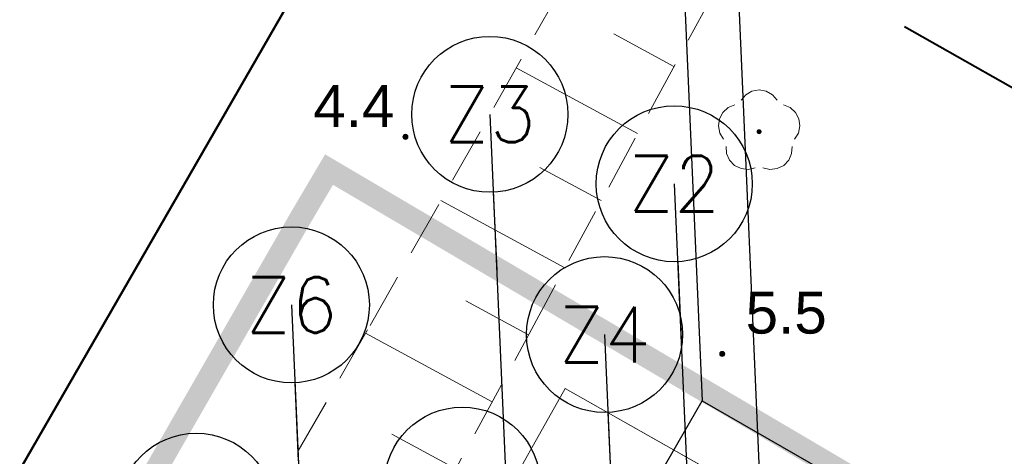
# Model space of a CAD drawing. Extents: x 5477758 to 5478338, y 5918296 to 5918502.
# Tile 126 of 138: x 5477938 to 5477956, y 5918466 to 5918474. Entities that reach past the tile are written whole.
import ezdxf
from ezdxf.enums import TextEntityAlignment as Align

# ---------------------------------------------------------------- set-up
doc = ezdxf.new("R2010")
doc.units = 0
doc.header["$PDSIZE"] = 0.75
for name, pattern in [('budynki akt$0$DASHED', [19.05, 12.7, -6.35]), ('PRZER2-1', [3, 2, -1]), ('PRZER4-1', [5, 4, -1])]:
    doc.linetypes.add(name, pattern=pattern)
doc.layers.get('0').update_dxf_attribs({"linetype": 'CONTINUOUS', "lineweight": 13})
for name, color, linetype, lineweight in [('0_PROJEKTOWANE OGRODZENIE', 7, 'CONTINUOUS', 0), ('0_WSPÓŁRZĘDNE_ODNOŚNIKI', 6, 'CONTINUOUS', 15), ('A_GRANICA OPRACOWANIA', 7, 'CONTINUOUS', 0), ('GESBZO', 7, 'CONTINUOUS', 50), ('GSLINN', 7, 'CONTINUOUS', 18), ('GSPRDL', 96, 'CONTINUOUS', 18), ('GSSZSN', 7, 'PRZER2-1', 18), ('OT_Rzedna', 7, 'CONTINUOUS', 18), ('pomiar', 7, 'CONTINUOUS', 18), ('wysokosci', 7, 'CONTINUOUS', 18), ('zakres', 150, 'PRZER4-1', 50)]:
    doc.layers.add(name, color=color, linetype=linetype, lineweight=lineweight)
doc.styles.add('GEO-INFO', font='arial.ttf')
doc.styles.add('pktkecm$0$Punkty', font='simplex.shx', dxfattribs={"width": 0.8, "oblique": 10, "height": 1})
doc.styles.add('pktkecm$0$STANDARD', font='romans')
doc.dimstyles.new('pktkecm$0$ODNOŚNIKI', dxfattribs={"dimtxt": 17.5, "dimasz": 6, "dimexe": 7, "dimexo": 7, "dimgap": 7, "dimtad": 1, "dimtoh": 1, "dimdec": 0, "dimzin": 0, "dimdsep": 46, "dimtxsty": 'pktkecm$0$STANDARD', "dimblk": 'pktkecm$0$_Dot', "dimcen": 8, "dimdle": 7, "dimclrt": 2, "dimadec": 0, "dimazin": 0, "dimtfac": 1, "dimtdec": 0, "dimtofl": 0, "dimtmove": 0, "dimatfit": 3, "dimldrblk": 'pktkecm$0$_DotBlank', "dimfxl": 0, "dimtolj": 1, "dimtzin": 0, "dimarcsym": 0})

# ---------------------------------------------------------------- blocks, each defined once
blk = doc.blocks.new('SPDLP')
blk.add_hatch(color=0).paths.add_polyline_path([(0, -0.09), (0.027812, -0.085595), (0.052901, -0.072812), (0.072812, -0.052901), (0.085595, -0.027812), (0.09, 0), (0.085595, 0.027812), (0.072812, 0.052901), (0.052901, 0.072812), (0.027812, 0.085595), (0, 0.09), (-0.027812, 0.085595), (-0.052901, 0.072812), (-0.072812, 0.052901), (-0.085595, 0.027812), (-0.09, 0), (-0.085595, -0.027812), (-0.072812, -0.052901), (-0.052901, -0.072812), (-0.027812, -0.085595)])
at = {"color": 0}
for points in [[(-0.648554, 1.126667), (-0.481106, 1.325358), (-0.255912, 1.454989), (0, 1.5), (0.255912, 1.454989), (0.481106, 1.325358), (0.648554, 1.126667)], [(-1.271938, -0.268652), (-1.40916, -0.048001), (-1.462858, 0.20623), (-1.426585, 0.463525), (-1.304695, 0.693003), (-1.11182, 0.867117), (-0.871109, 0.964971)], [(0.871109, 0.964971), (1.11182, 0.867117), (1.304695, 0.693003), (1.426585, 0.463525), (1.462858, 0.20623), (1.40916, -0.048001), (1.271938, -0.268652)], [(-0.137547, -1.292703), (-0.389802, -1.355024), (-0.648184, -1.327532), (-0.881678, -1.213525), (-1.062258, -1.026689), (-1.168249, -0.78945), (-1.186929, -0.530282)], [(1.186929, -0.530282), (1.168249, -0.78945), (1.062258, -1.026689), (0.881678, -1.213525), (0.648184, -1.327532), (0.389802, -1.355024), (0.137547, -1.292703)]]:
    blk.add_lwpolyline(points, dxfattribs=at)
blk = doc.blocks.new('OTRN')
at = {"linetype": 'Continuous', "lineweight": 13}
blk.add_hatch(color=0, dxfattribs=at).paths.add_polyline_path([(0, -0.091, 1), (0, 0.091, 1)])
at = {"color": 0, "linetype": 'Continuous', "lineweight": 13}
blk.add_circle((0, 0), 0.0906, dxfattribs=at)
blk = doc.blocks.new('pktkecm$0$_Dot')
at = {"color": 0, "linetype": 'ByBlock', "lineweight": -2}
blk.add_line((-0.5, 0), (-1, 0), dxfattribs=at)
at = {"color": 0, "linetype": 'ByBlock', "const_width": 0.5}
blk.add_lwpolyline([(-0.25, 0, 1), (0.25, 0, 1)], format="xyb", close=True, dxfattribs=at)
blk = doc.blocks.new('pktkecm$0$_DotBlank')
at = {"color": 0, "linetype": 'ByBlock', "lineweight": -2}
blk.add_line((-0.5, 0), (-1, 0), dxfattribs=at)
blk.add_circle((0, 0), 0.5, dxfattribs=at)
blk = doc.blocks.new('pktkecm$0$Punkt')
blk.add_point((0, 0))
at = {"style": 'pktkecm$0$STANDARD'}
blk.add_attdef('NR', (0.918, 1.118), '', height=1.75, dxfattribs=at)
at = {"style": 'pktkecm$0$STANDARD', "flags": 1}
for tag, p in [('WSPZ', (0.918, -3.048)), ('DATA', (0.918, -7.215))]:
    blk.add_attdef(tag, p, '', height=2.5, dxfattribs=at)

msp = doc.modelspace()

# ---------------------------------------------------------------- linework, layer by layer
at = {"layer": '0_PROJEKTOWANE OGRODZENIE', "lineweight": 30}
msp.add_lwpolyline([(5477942.959, 5918453.455), (5477950.692, 5918466.889), (5477956.869, 5918463.337), (5477947.851, 5918447.759), (5477943.435, 5918450.298), (5477943.299, 5918450.376), (5477942.959, 5918453.455)], dxfattribs=at)
at = {"layer": 'A_GRANICA OPRACOWANIA', "color": 1, "linetype": 'budynki akt$0$DASHED', "ltscale": 0.1, "const_width": 0.4}
msp.add_lwpolyline([(5477924.666, 5918437.385), (5477923.68, 5918435.693), (5477947.085, 5918422.232), (5477949.411, 5918426.304), (5477947.596, 5918427.361), (5477964.141, 5918455.941), (5477965.541, 5918458.35), (5477956.078, 5918463.925), (5477947.799, 5918468.803), (5477947.799, 5918468.803), (5477943.997, 5918471.043), (5477943.489, 5918470.182), (5477933.716, 5918453.151), (5477933.004, 5918451.909), (5477924.666, 5918437.385)], dxfattribs=at)
at = {"layer": 'GESBZO', "color": 7, "linetype": 'Continuous', "lineweight": 50}
msp.add_lwpolyline([(5477938.187, 5918486.305), (5477944.481, 5918482.719), (5477947.274, 5918480.998), (5477931.149, 5918452.977), (5477933.004, 5918451.909), (5477924.666, 5918437.385), (5477915.543, 5918442.632), (5477923.558, 5918456.638), (5477921.783, 5918457.715)], close=True, dxfattribs=at)
at = {"layer": 'GSLINN', "color": 7, "linetype": 'Continuous', "lineweight": 18}
msp.add_lwpolyline([(5477948.233, 5918467.115), (5477962.493, 5918459.043)], dxfattribs=at)
at = {"layer": 'GSSZSN', "color": 7, "linetype": 'PRZER2-1', "lineweight": 18, "ltscale": 0.5}
for points in [[(5477929.356, 5918434.475), (5477926.268, 5918436.181), (5477930.77, 5918443.87), (5477944.733, 5918468.243), (5477950.113, 5918477.734), (5477949.938, 5918479.477), (5477950.546, 5918480.534)], [(5477950.546, 5918480.534), (5477953.061, 5918478.205), (5477947.805, 5918468.497), (5477938.059, 5918450.522), (5477929.356, 5918434.475)]]:
    msp.add_lwpolyline(points, dxfattribs=at)
at = {"layer": 'GSSZSN', "color": 7, "linetype": 'Continuous', "lineweight": 18, "flags": 128}
for points in [[(5477950.186, 5918472.895), (5477949.108, 5918473.478)], [(5477949.534, 5918471.69), (5477947.355, 5918472.87)], [(5477948.882, 5918470.486), (5477947.781, 5918471.082)], [(5477948.23, 5918469.282), (5477946.005, 5918470.487)], [(5477947.578, 5918468.078), (5477946.454, 5918468.687)], [(5477946.925, 5918466.874), (5477944.654, 5918468.105)], [(5477946.272, 5918465.67), (5477945.122, 5918466.293)]]:
    msp.add_lwpolyline(points, dxfattribs=at)
at = {"layer": 'pomiar', "linetype": 'Continuous', "lineweight": 18, "flags": 128}
for points in [[(5477948.233, 5918467.115), (5477943.04, 5918457.871), (5477943.928, 5918457.35)], [(5477948.233, 5918467.115), (5477960.464, 5918460.186), (5477959.32, 5918458.24)]]:
    msp.add_lwpolyline(points, dxfattribs=at)
at = {"layer": 'zakres', "linetype": 'PRZER4-1', "lineweight": 40}
msp.add_lwpolyline([(5477963.54, 5918377.848), (5477941.504, 5918392.244), (5477979.546, 5918459.295), (5477938.033, 5918482.848), (5477904.167, 5918427.813), (5477915.775, 5918420.837), (5477872.982, 5918351.171), (5477887.852, 5918340.978), (5477923.836, 5918315.921)], close=True, dxfattribs=at)

# ---------------------------------------------------------------- block references
at = {"layer": '0_WSPÓŁRZĘDNE_ODNOŚNIKI', "lineweight": -3}
ref = msp.add_blockref('pktkecm$0$Punkt', (5477950.692, 5918466.889), dxfattribs=dict(at, xscale=1.200000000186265))
ref.add_attrib('PUNKT', 'A1', dxfattribs={"layer": '0', "height": 1, "style": 'pktkecm$0$Punkty', "oblique": 0.0012, "width": 0.96}).set_placement((5477950.05, 5918481.426), align=Align.MIDDLE_CENTER)
ref = msp.add_blockref('pktkecm$0$Punkt', (5477956.869, 5918463.337), dxfattribs=dict(at, xscale=1.200000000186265))
ref.add_attrib('PUNKT', 'A2', dxfattribs={"layer": '0', "height": 1, "style": 'pktkecm$0$Punkty', "oblique": 0.0012, "width": 0.96}).set_placement((5477956.227, 5918477.874), align=Align.MIDDLE_CENTER)
ref = msp.add_blockref('pktkecm$0$Punkt', (5477951.851, 5918462.564), dxfattribs=dict(at, xscale=1.200000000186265))
ref.add_attrib('PUNKT', 'Z1', dxfattribs={"layer": '0', "height": 1, "style": 'pktkecm$0$Punkty', "oblique": 0.0012, "width": 0.96}).set_placement((5477951.21, 5918477.102), align=Align.MIDDLE_CENTER)
ref = msp.add_blockref('pktkecm$0$Punkt', (5477947.524, 5918457.497), dxfattribs=dict(at, xscale=1.200000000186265))
ref.add_attrib('PUNKT', 'Z3', dxfattribs={"layer": '0', "height": 1, "style": 'pktkecm$0$Punkty', "oblique": 0.0012, "width": 0.96}).set_placement((5477946.882, 5918472.035), align=Align.MIDDLE_CENTER)
ref = msp.add_blockref('pktkecm$0$Punkt', (5477950.832, 5918456.252), dxfattribs=dict(at, xscale=1.200000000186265))
ref.add_attrib('PUNKT', 'Z2', dxfattribs={"layer": '0', "height": 1, "style": 'pktkecm$0$Punkty', "oblique": 0.0012, "width": 0.96}).set_placement((5477950.191, 5918470.789), align=Align.MIDDLE_CENTER)
ref = msp.add_blockref('pktkecm$0$Punkt', (5477943.962, 5918454.077), dxfattribs=dict(at, xscale=1.200000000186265))
ref.add_attrib('PUNKT', 'Z6', dxfattribs={"layer": '0', "height": 1, "style": 'pktkecm$0$Punkty', "oblique": 0.0012, "width": 0.96}).set_placement((5477943.321, 5918468.614), align=Align.MIDDLE_CENTER)
ref = msp.add_blockref('pktkecm$0$Punkt', (5477949.581, 5918453.544), dxfattribs=dict(at, xscale=1.200000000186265))
ref.add_attrib('PUNKT', 'Z4', dxfattribs={"layer": '0', "height": 1, "style": 'pktkecm$0$Punkty', "oblique": 0.0012, "width": 0.96}).set_placement((5477948.94, 5918468.081), align=Align.MIDDLE_CENTER)
at = {"layer": 'GSPRDL', "color": 96, "lineweight": 18, "xscale": 0.5, "yscale": 0.5}
msp.add_blockref('SPDLP', (5477951.713, 5918471.724), dxfattribs=at)
at = {"layer": 'OT_Rzedna', "color": 7, "linetype": 'Continuous', "xscale": 0.5, "yscale": 0.5, "zscale": 0.5}
for p in [(5477945.367, 5918471.631), (5477951.051, 5918467.733)]:
    msp.add_blockref('OTRN', p, dxfattribs=at)

# ---------------------------------------------------------------- texts
at = {"layer": 'wysokosci', "color": 7, "style": 'GEO-INFO'}
for s, p in [('4.4', (5477943.714, 5918472.56)), ('5.5', (5477951.471, 5918468.849))]:
    msp.add_text(s, height=0.75, dxfattribs=at).set_placement(p, align=Align.TOP_LEFT)

# ---------------------------------------------------------------- leaders
at = {"layer": '0_WSPÓŁRZĘDNE_ODNOŚNIKI', "lineweight": -3}
for points in [[(5477950.05, 5918481.426), (5477950.692, 5918466.889)], [(5477956.227, 5918477.874), (5477956.869, 5918463.337)], [(5477951.21, 5918477.102), (5477951.851, 5918462.564)], [(5477946.882, 5918472.035), (5477947.524, 5918457.497)], [(5477950.191, 5918470.789), (5477950.832, 5918456.252)], [(5477943.321, 5918468.614), (5477943.962, 5918454.077)], [(5477948.94, 5918468.081), (5477949.581, 5918453.544)], [(5477946.388, 5918465.379), (5477947.029, 5918450.842)], [(5477941.615, 5918464.91), (5477942.959, 5918453.455)]]:
    msp.add_leader(points, dimstyle='pktkecm$0$ODNOŚNIKI', override={"dimasz": 2.8}, dxfattribs=at)

doc.saveas('drawing.dxf')
